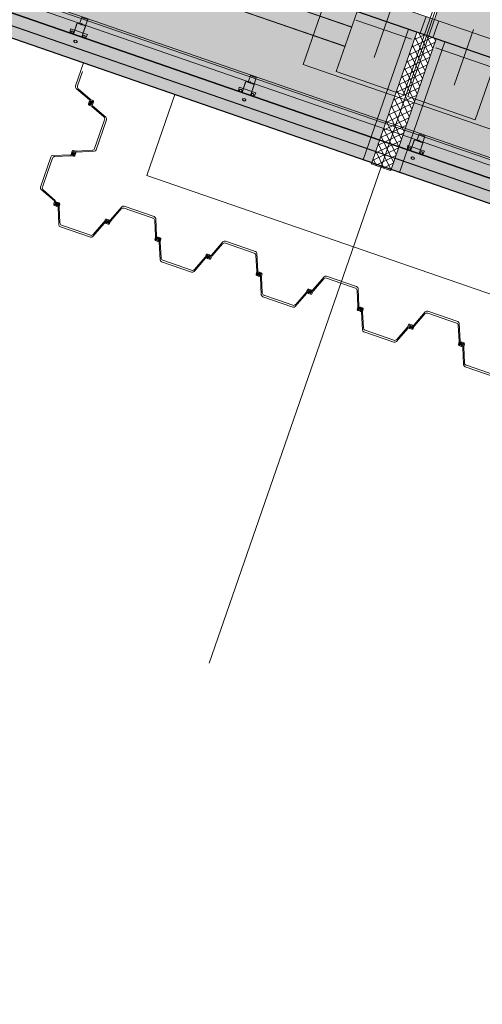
# Model space of a CAD drawing. Header units: metres. Extents: x 7508979 to 7510298, y 5841961 to 5842536.
# Tile 14 of 64: x 7509613.43 to 7509618.62, y 5842485.89 to 5842496.93. Entities that reach past the tile are written whole.
import ezdxf

# ---------------------------------------------------------------- set-up
doc = ezdxf.new("R2010")
doc.units = ezdxf.units.M
doc.linetypes.add('ACAD_ISO10W100', pattern=[18, 12, -3, 0, -3])
doc.linetypes.add('DASHED', pattern=[0.75, 0.5, -0.25])
for name, color, linetype, lineweight in [('013_AKP-Osie-2', 142, 'ACAD_ISO10W100', 18), ('015_AKP-Stal-cienka', 60, 'Continuous', 18), ('07_AKP-Wyposazenie', 133, 'Continuous', 18), ('08_JK_beton_przerywana', 40, 'DASHED', 9), ('09_JK_stal_przerywana', 90, 'DASHED', 9), ('16_JK_wyposażenie cienka', 200, 'Continuous', 13), ('AKP-Beton-widok', 44, 'Continuous', 30)]:
    doc.layers.add(name, color=color, linetype=linetype, lineweight=lineweight)
doc.layers.add('03_AKP-Kreskowania', color=7, linetype='Continuous', lineweight=9, true_color=0xa6a6a6)

msp = doc.modelspace()

# ---------------------------------------------------------------- hatches: boundary and pattern name
at = {"layer": '03_AKP-Kreskowania', "ltscale": 100, "transparency": 33554687}
h = msp.add_hatch(dxfattribs=at)
h.set_pattern_fill('GRASS', color=256, scale=0.045, angle=160.9032)
h.set_pattern_definition([(250.90316, (7511633.8898, 5841844.2328), (0.49932114, -1.028167), [0.2143125, -1.4021336]), (205.90316, (7511633.8898, 5841844.2328), (0.49932114, -1.028167), [0.2143125, -0.9286875]), (295.90316, (7511633.8898, 5841844.2328), (1.028167, 0.49932114), [0.2143125, -0.9286875])])
edge = h.paths.add_edge_path()
edge.add_spline(control_points=[(7509560.428, 5842502.042), (7509560.976, 5842501.827), (7509562.224, 5842501.368), (7509563.485, 5842500.974), (7509564.203, 5842500.78)], knot_values=[19454.944206, 19454.944206, 19454.944206, 19454.944206, 21223.462374, 23456.740739, 23456.740739, 23456.740739, 23456.740739], degree=3, periodic=0)
edge.add_line((7509564.203, 5842500.78), (7509567.942, 5842511.58))
edge.add_line((7509567.942, 5842511.58), (7509567.945, 5842511.601))
edge.add_line((7509567.945, 5842511.601), (7509564.265, 5842513.123))
edge.add_line((7509564.265, 5842513.123), (7509560.428, 5842502.042))
edge = h.paths.add_edge_path()
edge.add_spline(control_points=[(7509557.96, 5842503.098), (7509558.5, 5842502.847), (7509559.045, 5842502.608), (7509559.593, 5842502.379)], knot_values=[24358.247031, 24358.247031, 24358.247031, 24358.247031, 26137.75858, 26137.75858, 26137.75858, 26137.75858], degree=3, periodic=0)
edge.add_line((7509559.593, 5842502.379), (7509563.432, 5842513.467))
edge.add_line((7509563.432, 5842513.467), (7509561.786, 5842514.148))
edge.add_line((7509561.786, 5842514.148), (7509557.96, 5842503.098))
edge = h.paths.add_edge_path()
edge.add_line((7509571.9, 5842523.027), (7509571.912, 5842523.045))
edge.add_line((7509571.912, 5842523.045), (7509575.65, 5842533.845))
edge.add_spline(control_points=[(7509575.65, 5842533.845), (7509574.966, 5842534.136), (7509573.732, 5842534.607), (7509572.467, 5842535.017), (7509571.904, 5842535.187)], knot_values=[19454.944206, 19454.944206, 19454.944206, 19454.944206, 21688.222571, 23456.740739, 23456.740739, 23456.740739, 23456.740739], degree=3, periodic=0)
edge.add_line((7509571.904, 5842535.187), (7509568.067, 5842524.106))
edge.add_line((7509568.067, 5842524.106), (7509571.9, 5842523.027))
edge = h.paths.add_edge_path()
edge.add_line((7509565.485, 5842524.833), (7509567.199, 5842524.351))
edge.add_line((7509567.199, 5842524.351), (7509571.038, 5842535.439))
edge.add_spline(control_points=[(7509571.038, 5842535.439), (7509570.467, 5842535.598), (7509569.891, 5842535.746), (7509569.311, 5842535.883)], knot_values=[24358.247031, 24358.247031, 24358.247031, 24358.247031, 26137.75858, 26137.75858, 26137.75858, 26137.75858], degree=3, periodic=0)
edge.add_line((7509569.311, 5842535.883), (7509565.485, 5842524.833))
edge = h.paths.add_edge_path()
edge.add_line((7509887.633, 5842386.674), (7509887.585, 5842386.691))
edge.add_line((7509887.585, 5842386.691), (7509891.94, 5842399.269))
edge.add_line((7509891.94, 5842399.269), (7509891.864, 5842399.293))
edge.add_line((7509891.864, 5842399.293), (7509887.479, 5842386.628))
edge.add_spline(control_points=[(7509887.479, 5842386.628), (7509887.954, 5842386.375), (7509890.784, 5842384.953), (7509893.631, 5842383.885), (7509896.087, 5842383.23), (7509896.113, 5842383.223)], knot_values=[21013.433794, 21013.433794, 21013.433794, 21013.433794, 22562.78043, 30165.17056, 30248.311095, 30248.311095, 30248.311095, 30248.311095], degree=3, periodic=0)
edge.add_line((7509896.113, 5842383.223), (7509900.72, 5842396.528))
edge.add_line((7509900.72, 5842396.528), (7509891.988, 5842399.254))
edge.add_line((7509891.988, 5842399.254), (7509887.633, 5842386.674))
edge = h.paths.add_edge_path()
edge.add_line((7509903.483, 5842409.68), (7509906.986, 5842419.799))
edge.add_spline(control_points=[(7509906.986, 5842419.799), (7509906.32, 5842420.076), (7509903.682, 5842421.115), (7509900.933, 5842421.938), (7509898.837, 5842422.185)], knot_values=[9690.860076, 9690.860076, 9690.860076, 9690.860076, 11850.095835, 18161.631326, 18161.631326, 18161.631326, 18161.631326], degree=3, periodic=0)
edge.add_line((7509898.837, 5842422.185), (7509895.51, 5842412.576))
edge.add_line((7509895.51, 5842412.576), (7509895.509, 5842412.571))
edge.add_line((7509895.509, 5842412.571), (7509903.483, 5842409.68))
at = {"layer": '03_AKP-Kreskowania', "ltscale": 100, "transparency": 33554636}
h = msp.add_hatch(color=256, dxfattribs=at)
h.dxf.hatch_style = 1
h.paths.add_polyline_path([(7509580.266, 5842509.818), (7509617.922, 5842496.78), (7509617.988, 5842496.969), (7509580.331, 5842510.007)])
at = {"layer": '03_AKP-Kreskowania', "ltscale": 100, "transparency": 33554572}
h = msp.add_hatch(color=256, dxfattribs=at)
h.dxf.hatch_style = 1
h.paths.add_polyline_path([(7509579.891, 5842508.307), (7509617.283, 5842495.361), (7509617.79, 5842496.826), (7509580.398, 5842509.772)])
at = {"layer": '03_AKP-Kreskowania', "ltscale": 100, "transparency": 33554508}
h = msp.add_hatch(color=256, dxfattribs=at)
h.dxf.hatch_style = 1
h.paths.add_polyline_path([(7509618.082, 5842496.936), (7509655.834, 5842483.866), (7509658.124, 5842490.481), (7509620.373, 5842503.551)])
at = {"layer": '03_AKP-Kreskowania', "ltscale": 100, "transparency": 33554648}
h = msp.add_hatch(color=256, dxfattribs=at)
h.dxf.hatch_style = 1
h.paths.add_polyline_path([(7509617.988, 5842496.969), (7509618.13, 5842496.92), (7509618.064, 5842496.731), (7509617.922, 5842496.78)])
at = {"layer": '03_AKP-Kreskowania', "ltscale": 100, "transparency": 33554636}
h = msp.add_hatch(color=256, dxfattribs=at)
h.dxf.hatch_style = 1
h.paths.add_polyline_path([(7509655.721, 5842483.693), (7509655.787, 5842483.882), (7509618.13, 5842496.92), (7509618.064, 5842496.731)])
at = {"layer": '03_AKP-Kreskowania', "ltscale": 100, "transparency": 33554648}
h = msp.add_hatch(color=256, dxfattribs=at)
h.dxf.hatch_style = 1
h.paths.add_polyline_path([(7509617.79, 5842496.826), (7509617.885, 5842496.793), (7509617.378, 5842495.328), (7509617.283, 5842495.361)])
at = {"layer": '03_AKP-Kreskowania', "ltscale": 100, "transparency": 33554687}
h = msp.add_hatch(dxfattribs=at)
h.set_pattern_fill('ANSI37', color=256, scale=0.02, angle=160.9032)
h.set_pattern_definition([(205.903159, (7511435.29515, 5841881.934156), (0.0277400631, -0.0571203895), []), (295.903159, (7511435.29515, 5841881.934156), (0.0571203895, 0.0277400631), [])])
h.paths.add_polyline_path([(7509617.885, 5842496.793), (7509618.102, 5842496.718), (7509617.59, 5842495.239), (7509617.373, 5842495.314)])
at = {"layer": '03_AKP-Kreskowania', "ltscale": 100, "transparency": 33554648}
h = msp.add_hatch(color=256, dxfattribs=at)
h.dxf.hatch_style = 1
h.paths.add_polyline_path([(7509618.102, 5842496.718), (7509618.196, 5842496.685), (7509617.689, 5842495.22), (7509617.595, 5842495.253)])
at = {"layer": '03_AKP-Kreskowania', "ltscale": 100, "transparency": 33554572}
h = msp.add_hatch(color=256, dxfattribs=at)
h.dxf.hatch_style = 1
h.paths.add_polyline_path([(7509617.689, 5842495.22), (7509655.082, 5842482.274), (7509655.589, 5842483.739), (7509618.196, 5842496.685)])

# ---------------------------------------------------------------- linework, layer by layer
at = {"layer": '013_AKP-Osie-2', "ltscale": 70}
msp.add_line((7509623.094, 5842511.489), (7509615.555, 5842489.713), dxfattribs=at)
at = {"layer": '013_AKP-Osie-2', "ltscale": 15}
for p, q in [((7509617.405, 5842496.508), (7509617.622, 5842497.134)), ((7509617.201, 5842496.929), (7509617.826, 5842496.713)), ((7509618.303, 5842496.198), (7509618.519, 5842496.823)), ((7509618.724, 5842496.402), (7509618.098, 5842496.618))]:
    msp.add_line(p, q, dxfattribs=at)
at = {"layer": '015_AKP-Stal-cienka'}
for p, q in [((7509614.148, 5842496.447), (7509614.058, 5842496.189)), ((7509614.08, 5842496.189), (7509614.136, 5842496.351)), ((7509614.215, 5842496.032), (7509614.066, 5842496.162)), ((7509614.222, 5842496.041), (7509614.089, 5842496.157)), ((7509614.221, 5842496.028), (7509614.246, 5842496.016)), ((7509614.228, 5842496.037), (7509614.254, 5842496.025)), ((7509614.212, 5842496.013), (7509614.204, 5842495.99)), ((7509614.236, 5842495.963), (7509614.21, 5842495.975)), ((7509614.222, 5842496.009), (7509614.215, 5842495.99)), ((7509614.243, 5842495.972), (7509614.218, 5842495.983)), ((7509614.222, 5842496.003), (7509614.224, 5842496.008)), ((7509614.227, 5842496.01), (7509614.226, 5842496.011)), ((7509614.235, 5842496.018), (7509614.227, 5842496.02)), ((7509614.237, 5842495.998), (7509614.227, 5842496.001)), ((7509614.227, 5842496.001), (7509614.237, 5842495.998)), ((7509614.237, 5842495.998), (7509614.227, 5842496.001)), ((7509614.227, 5842496.001), (7509614.237, 5842495.998)), ((7509614.228, 5842496.008), (7509614.235, 5842495.991)), ((7509614.236, 5842495.991), (7509614.229, 5842496.009)), ((7509614.229, 5842495.982), (7509614.237, 5842495.979)), ((7509614.234, 5842496.005), (7509614.231, 5842495.995)), ((7509614.231, 5842495.995), (7509614.234, 5842496.005)), ((7509614.234, 5842496.005), (7509614.231, 5842495.995)), ((7509614.231, 5842495.995), (7509614.234, 5842496.005)), ((7509614.237, 5842495.989), (7509614.238, 5842495.989)), ((7509614.242, 5842495.997), (7509614.24, 5842495.992)), ((7509614.242, 5842495.991), (7509614.249, 5842496.01)), ((7509614.242, 5842495.959), (7509614.375, 5842495.843)), ((7509614.249, 5842495.968), (7509614.399, 5842495.838)), ((7509614.253, 5842495.987), (7509614.261, 5842496.01)), ((7509614.406, 5842495.811), (7509614.289, 5842495.474)), ((7509614.384, 5842495.811), (7509614.328, 5842495.649)), ((7509614.272, 5842495.488), (7509614.328, 5842495.649)), ((7509613.782, 5842495.392), (7509613.666, 5842495.055)), ((7509613.799, 5842495.378), (7509613.744, 5842495.217)), ((7509614.003, 5842495.418), (7509613.805, 5842495.408)), ((7509614.003, 5842495.407), (7509613.826, 5842495.398)), ((7509614.01, 5842495.418), (7509614.037, 5842495.411)), ((7509614.01, 5842495.406), (7509614.038, 5842495.4)), ((7509614.012, 5842495.435), (7509614.02, 5842495.458)), ((7509614.027, 5842495.417), (7509614.019, 5842495.42)), ((7509614.022, 5842495.432), (7509614.029, 5842495.451)), ((7509614.026, 5842495.436), (7509614.024, 5842495.431)), ((7509614.026, 5842495.428), (7509614.024, 5842495.428)), ((7509614.027, 5842495.429), (7509614.044, 5842495.438)), ((7509614.044, 5842495.437), (7509614.028, 5842495.428)), ((7509614.031, 5842495.434), (7509614.041, 5842495.431)), ((7509614.041, 5842495.431), (7509614.031, 5842495.434)), ((7509614.031, 5842495.434), (7509614.041, 5842495.431)), ((7509614.041, 5842495.431), (7509614.031, 5842495.434)), ((7509614.062, 5842495.459), (7509614.034, 5842495.466)), ((7509614.038, 5842495.438), (7509614.034, 5842495.428)), ((7509614.034, 5842495.428), (7509614.038, 5842495.438)), ((7509614.038, 5842495.438), (7509614.034, 5842495.428)), ((7509614.034, 5842495.428), (7509614.038, 5842495.438)), ((7509614.062, 5842495.448), (7509614.035, 5842495.454)), ((7509614.049, 5842495.434), (7509614.043, 5842495.414)), ((7509614.045, 5842495.449), (7509614.053, 5842495.446)), ((7509614.046, 5842495.438), (7509614.048, 5842495.438)), ((7509614.046, 5842495.429), (7509614.047, 5842495.434)), ((7509614.06, 5842495.431), (7509614.052, 5842495.407)), ((7509614.069, 5842495.459), (7509614.245, 5842495.468)), ((7509614.069, 5842495.447), (7509614.267, 5842495.457)), ((7509613.688, 5842495.055), (7509613.744, 5842495.217)), ((7509613.822, 5842494.899), (7509613.673, 5842495.028)), ((7509613.831, 5842494.906), (7509613.696, 5842495.023)), ((7509613.821, 5842494.889), (7509613.815, 5842494.861)), ((7509613.846, 5842494.839), (7509613.822, 5842494.847)), ((7509613.833, 5842494.889), (7509613.826, 5842494.862)), ((7509613.849, 5842494.849), (7509613.83, 5842494.856)), ((7509613.832, 5842494.872), (7509613.835, 5842494.88)), ((7509613.843, 5842494.873), (7509613.843, 5842494.875)), ((7509613.852, 5842494.854), (7509613.843, 5842494.871)), ((7509613.843, 5842494.865), (7509613.853, 5842494.861)), ((7509613.853, 5842494.861), (7509613.843, 5842494.865)), ((7509613.843, 5842494.865), (7509613.853, 5842494.861)), ((7509613.853, 5842494.861), (7509613.843, 5842494.865)), ((7509613.844, 5842494.872), (7509613.853, 5842494.855)), ((7509613.844, 5842494.853), (7509613.849, 5842494.851)), ((7509613.846, 5842494.858), (7509613.85, 5842494.868)), ((7509613.85, 5842494.868), (7509613.846, 5842494.858)), ((7509613.846, 5842494.858), (7509613.85, 5842494.868)), ((7509613.85, 5842494.868), (7509613.846, 5842494.858)), ((7509613.847, 5842494.876), (7509613.866, 5842494.87)), ((7509613.852, 5842494.873), (7509613.847, 5842494.875)), ((7509613.85, 5842494.887), (7509613.873, 5842494.879)), ((7509613.853, 5842494.853), (7509613.853, 5842494.851)), ((7509613.864, 5842494.854), (7509613.861, 5842494.846)), ((7509613.863, 5842494.837), (7509613.87, 5842494.864)), ((7509613.863, 5842494.83), (7509613.872, 5842494.632)), ((7509613.874, 5842494.83), (7509613.883, 5842494.653)), ((7509613.875, 5842494.837), (7509613.881, 5842494.865)), ((7509614.447, 5842494.683), (7509614.577, 5842494.833)), ((7509614.456, 5842494.676), (7509614.572, 5842494.81)), ((7509614.604, 5842494.84), (7509614.941, 5842494.724)), ((7509614.604, 5842494.819), (7509614.766, 5842494.763)), ((7509614.927, 5842494.707), (7509614.766, 5842494.763)), ((7509614.967, 5842494.503), (7509614.958, 5842494.701)), ((7509613.889, 5842494.61), (7509614.226, 5842494.493)), ((7509613.903, 5842494.627), (7509614.064, 5842494.571)), ((7509614.383, 5842494.65), (7509614.253, 5842494.5)), ((7509614.374, 5842494.657), (7509614.258, 5842494.523)), ((7509614.378, 5842494.663), (7509614.39, 5842494.689)), ((7509614.387, 5842494.656), (7509614.399, 5842494.681)), ((7509614.397, 5842494.67), (7509614.394, 5842494.662)), ((7509614.402, 5842494.646), (7509614.425, 5842494.638)), ((7509614.405, 5842494.662), (7509614.404, 5842494.66)), ((7509614.428, 5842494.687), (7509614.405, 5842494.695)), ((7509614.424, 5842494.677), (7509614.405, 5842494.683)), ((7509614.423, 5842494.671), (7509614.406, 5842494.664)), ((7509614.406, 5842494.657), (7509614.425, 5842494.65)), ((7509614.407, 5842494.662), (7509614.424, 5842494.67)), ((7509614.412, 5842494.657), (7509614.407, 5842494.658)), ((7509614.41, 5842494.668), (7509614.42, 5842494.665)), ((7509614.42, 5842494.665), (7509614.41, 5842494.668)), ((7509614.41, 5842494.668), (7509614.42, 5842494.665)), ((7509614.42, 5842494.665), (7509614.41, 5842494.668)), ((7509614.417, 5842494.671), (7509614.413, 5842494.662)), ((7509614.413, 5842494.662), (7509614.417, 5842494.671)), ((7509614.417, 5842494.671), (7509614.413, 5842494.662)), ((7509614.413, 5842494.662), (7509614.417, 5842494.671)), ((7509614.418, 5842494.677), (7509614.423, 5842494.675)), ((7509614.425, 5842494.671), (7509614.426, 5842494.673)), ((7509614.443, 5842494.678), (7509614.431, 5842494.653)), ((7509614.433, 5842494.664), (7509614.435, 5842494.672)), ((7509614.452, 5842494.671), (7509614.44, 5842494.645)), ((7509614.956, 5842494.503), (7509614.947, 5842494.68)), ((7509614.226, 5842494.515), (7509614.064, 5842494.571)), ((7509614.955, 5842494.496), (7509614.949, 5842494.468)), ((7509614.967, 5842494.496), (7509614.96, 5842494.469)), ((7509614.966, 5842494.479), (7509614.969, 5842494.487)), ((7509614.977, 5842494.48), (7509614.977, 5842494.482)), ((7509614.986, 5842494.462), (7509614.977, 5842494.478)), ((7509614.978, 5842494.479), (7509614.987, 5842494.463)), ((7509614.981, 5842494.484), (7509615, 5842494.477)), ((7509614.985, 5842494.48), (7509614.981, 5842494.482)), ((7509614.984, 5842494.494), (7509615.007, 5842494.486)), ((7509614.98, 5842494.446), (7509614.956, 5842494.454)), ((7509614.983, 5842494.457), (7509614.964, 5842494.463)), ((7509614.977, 5842494.472), (7509614.987, 5842494.469)), ((7509614.987, 5842494.469), (7509614.977, 5842494.472)), ((7509614.977, 5842494.472), (7509614.987, 5842494.469)), ((7509614.987, 5842494.469), (7509614.977, 5842494.472)), ((7509614.977, 5842494.472), (7509614.987, 5842494.469)), ((7509614.987, 5842494.469), (7509614.977, 5842494.472)), ((7509614.977, 5842494.472), (7509614.987, 5842494.469)), ((7509614.987, 5842494.469), (7509614.977, 5842494.472)), ((7509614.978, 5842494.46), (7509614.983, 5842494.459)), ((7509614.984, 5842494.475), (7509614.98, 5842494.466)), ((7509614.98, 5842494.466), (7509614.984, 5842494.475)), ((7509614.984, 5842494.475), (7509614.98, 5842494.466)), ((7509614.98, 5842494.466), (7509614.984, 5842494.475)), ((7509614.984, 5842494.475), (7509614.98, 5842494.466)), ((7509614.987, 5842494.46), (7509614.987, 5842494.459)), ((7509614.998, 5842494.462), (7509614.995, 5842494.454)), ((7509614.996, 5842494.437), (7509615.006, 5842494.239)), ((7509614.997, 5842494.444), (7509615.004, 5842494.471)), ((7509615.008, 5842494.437), (7509615.017, 5842494.261)), ((7509615.009, 5842494.444), (7509615.015, 5842494.472)), ((7509615.581, 5842494.291), (7509615.711, 5842494.441)), ((7509615.59, 5842494.284), (7509615.706, 5842494.417)), ((7509615.738, 5842494.448), (7509616.075, 5842494.331)), ((7509615.738, 5842494.426), (7509615.9, 5842494.37)), ((7509616.061, 5842494.314), (7509615.9, 5842494.37)), ((7509615.517, 5842494.257), (7509615.387, 5842494.108)), ((7509615.508, 5842494.264), (7509615.392, 5842494.131)), ((7509615.512, 5842494.27), (7509615.524, 5842494.296)), ((7509615.521, 5842494.263), (7509615.532, 5842494.288)), ((7509615.531, 5842494.277), (7509615.528, 5842494.269)), ((7509615.539, 5842494.269), (7509615.538, 5842494.268)), ((7509615.562, 5842494.294), (7509615.539, 5842494.302)), ((7509615.558, 5842494.284), (7509615.539, 5842494.291)), ((7509615.557, 5842494.278), (7509615.54, 5842494.271)), ((7509615.54, 5842494.27), (7509615.558, 5842494.277)), ((7509615.54, 5842494.264), (7509615.559, 5842494.257)), ((7509615.546, 5842494.264), (7509615.541, 5842494.266)), ((7509615.544, 5842494.276), (7509615.554, 5842494.272)), ((7509615.554, 5842494.272), (7509615.544, 5842494.276)), ((7509615.544, 5842494.276), (7509615.554, 5842494.272)), ((7509615.554, 5842494.272), (7509615.544, 5842494.276)), ((7509615.551, 5842494.279), (7509615.547, 5842494.269)), ((7509615.547, 5842494.269), (7509615.551, 5842494.279)), ((7509615.551, 5842494.279), (7509615.547, 5842494.269)), ((7509615.547, 5842494.269), (7509615.551, 5842494.279)), ((7509615.552, 5842494.284), (7509615.557, 5842494.282)), ((7509615.559, 5842494.279), (7509615.56, 5842494.28)), ((7509615.577, 5842494.285), (7509615.565, 5842494.26)), ((7509615.567, 5842494.271), (7509615.569, 5842494.279)), ((7509615.586, 5842494.278), (7509615.574, 5842494.252)), ((7509616.09, 5842494.111), (7509616.081, 5842494.287)), ((7509616.101, 5842494.111), (7509616.092, 5842494.309)), ((7509615.023, 5842494.217), (7509615.36, 5842494.1)), ((7509615.037, 5842494.234), (7509615.198, 5842494.178)), ((7509615.36, 5842494.122), (7509615.198, 5842494.178)), ((7509615.536, 5842494.254), (7509615.559, 5842494.246)), ((7509616.089, 5842494.104), (7509616.083, 5842494.076)), ((7509616.114, 5842494.054), (7509616.09, 5842494.062)), ((7509616.101, 5842494.104), (7509616.094, 5842494.077)), ((7509616.117, 5842494.064), (7509616.097, 5842494.071)), ((7509616.1, 5842494.086), (7509616.103, 5842494.094)), ((7509616.111, 5842494.088), (7509616.111, 5842494.089)), ((7509616.12, 5842494.069), (7509616.111, 5842494.085)), ((7509616.111, 5842494.079), (7509616.121, 5842494.076)), ((7509616.121, 5842494.076), (7509616.111, 5842494.079)), ((7509616.111, 5842494.079), (7509616.121, 5842494.076)), ((7509616.121, 5842494.076), (7509616.111, 5842494.079)), ((7509616.112, 5842494.086), (7509616.121, 5842494.07)), ((7509616.112, 5842494.068), (7509616.117, 5842494.066)), ((7509616.119, 5842494.088), (7509616.114, 5842494.089)), ((7509616.114, 5842494.073), (7509616.118, 5842494.082)), ((7509616.118, 5842494.082), (7509616.114, 5842494.073)), ((7509616.114, 5842494.073), (7509616.118, 5842494.082)), ((7509616.118, 5842494.082), (7509616.114, 5842494.073)), ((7509616.115, 5842494.091), (7509616.134, 5842494.085)), ((7509616.118, 5842494.102), (7509616.141, 5842494.094)), ((7509616.121, 5842494.068), (7509616.121, 5842494.066)), ((7509616.132, 5842494.069), (7509616.129, 5842494.061)), ((7509616.13, 5842494.045), (7509616.14, 5842493.847)), ((7509616.131, 5842494.052), (7509616.137, 5842494.079)), ((7509616.142, 5842494.052), (7509616.149, 5842494.08)), ((7509616.142, 5842494.045), (7509616.151, 5842493.868)), ((7509616.715, 5842493.898), (7509616.845, 5842494.048)), ((7509616.872, 5842494.055), (7509617.209, 5842493.939)), ((7509616.724, 5842493.891), (7509616.84, 5842494.025)), ((7509616.872, 5842494.033), (7509617.034, 5842493.977)), ((7509617.195, 5842493.922), (7509617.034, 5842493.977)), ((7509616.157, 5842493.824), (7509616.494, 5842493.708)), ((7509616.171, 5842493.841), (7509616.332, 5842493.785)), ((7509616.651, 5842493.865), (7509616.521, 5842493.715)), ((7509616.642, 5842493.872), (7509616.526, 5842493.738)), ((7509616.646, 5842493.878), (7509616.658, 5842493.904)), ((7509616.655, 5842493.871), (7509616.666, 5842493.896)), ((7509616.665, 5842493.884), (7509616.662, 5842493.876)), ((7509616.67, 5842493.861), (7509616.693, 5842493.853)), ((7509616.672, 5842493.877), (7509616.672, 5842493.875)), ((7509616.696, 5842493.902), (7509616.673, 5842493.91)), ((7509616.692, 5842493.892), (7509616.673, 5842493.898)), ((7509616.691, 5842493.886), (7509616.674, 5842493.878)), ((7509616.674, 5842493.877), (7509616.692, 5842493.884)), ((7509616.674, 5842493.871), (7509616.693, 5842493.865)), ((7509616.68, 5842493.871), (7509616.675, 5842493.873)), ((7509616.678, 5842493.883), (7509616.688, 5842493.88)), ((7509616.688, 5842493.88), (7509616.678, 5842493.883)), ((7509616.678, 5842493.883), (7509616.688, 5842493.88)), ((7509616.688, 5842493.88), (7509616.678, 5842493.883)), ((7509616.678, 5842493.883), (7509616.688, 5842493.88)), ((7509616.688, 5842493.88), (7509616.678, 5842493.883)), ((7509616.678, 5842493.883), (7509616.688, 5842493.88)), ((7509616.688, 5842493.88), (7509616.678, 5842493.883)), ((7509616.681, 5842493.877), (7509616.684, 5842493.886)), ((7509616.684, 5842493.886), (7509616.681, 5842493.877)), ((7509616.681, 5842493.877), (7509616.684, 5842493.886)), ((7509616.684, 5842493.886), (7509616.681, 5842493.877)), ((7509616.681, 5842493.877), (7509616.684, 5842493.886)), ((7509616.686, 5842493.891), (7509616.691, 5842493.89)), ((7509616.693, 5842493.886), (7509616.694, 5842493.888)), ((7509616.711, 5842493.892), (7509616.699, 5842493.867)), ((7509616.701, 5842493.878), (7509616.703, 5842493.887)), ((7509616.72, 5842493.885), (7509616.708, 5842493.859)), ((7509617.224, 5842493.718), (7509617.215, 5842493.895)), ((7509617.235, 5842493.718), (7509617.225, 5842493.916)), ((7509616.494, 5842493.73), (7509616.332, 5842493.785)), ((7509617.223, 5842493.711), (7509617.217, 5842493.683)), ((7509617.235, 5842493.711), (7509617.228, 5842493.684)), ((7509617.252, 5842493.709), (7509617.275, 5842493.701)), ((7509617.248, 5842493.661), (7509617.224, 5842493.669)), ((7509617.251, 5842493.672), (7509617.231, 5842493.678)), ((7509617.234, 5842493.694), (7509617.237, 5842493.702)), ((7509617.245, 5842493.695), (7509617.245, 5842493.697)), ((7509617.254, 5842493.677), (7509617.245, 5842493.693)), ((7509617.245, 5842493.687), (7509617.255, 5842493.684)), ((7509617.255, 5842493.684), (7509617.245, 5842493.687)), ((7509617.245, 5842493.687), (7509617.255, 5842493.684)), ((7509617.255, 5842493.684), (7509617.245, 5842493.687)), ((7509617.246, 5842493.694), (7509617.255, 5842493.677)), ((7509617.246, 5842493.675), (7509617.251, 5842493.674)), ((7509617.253, 5842493.695), (7509617.248, 5842493.697)), ((7509617.248, 5842493.68), (7509617.251, 5842493.69)), ((7509617.251, 5842493.69), (7509617.248, 5842493.68)), ((7509617.248, 5842493.68), (7509617.251, 5842493.69)), ((7509617.251, 5842493.69), (7509617.248, 5842493.68)), ((7509617.249, 5842493.699), (7509617.268, 5842493.692)), ((7509617.255, 5842493.675), (7509617.255, 5842493.673)), ((7509617.266, 5842493.677), (7509617.263, 5842493.668)), ((7509617.264, 5842493.652), (7509617.274, 5842493.454)), ((7509617.265, 5842493.659), (7509617.271, 5842493.686)), ((7509617.276, 5842493.659), (7509617.283, 5842493.687)), ((7509617.276, 5842493.652), (7509617.285, 5842493.476)), ((7509617.849, 5842493.506), (7509617.979, 5842493.655)), ((7509617.858, 5842493.499), (7509617.974, 5842493.632)), ((7509618.006, 5842493.663), (7509618.343, 5842493.546)), ((7509618.006, 5842493.641), (7509618.168, 5842493.585)), ((7509617.78, 5842493.485), (7509617.792, 5842493.511)), ((7509617.789, 5842493.478), (7509617.8, 5842493.503)), ((7509617.799, 5842493.492), (7509617.796, 5842493.484)), ((7509617.806, 5842493.484), (7509617.806, 5842493.483)), ((7509617.83, 5842493.509), (7509617.807, 5842493.517)), ((7509617.826, 5842493.499), (7509617.807, 5842493.506)), ((7509617.825, 5842493.493), (7509617.808, 5842493.486)), ((7509617.808, 5842493.485), (7509617.826, 5842493.492)), ((7509617.812, 5842493.49), (7509617.822, 5842493.487)), ((7509617.822, 5842493.487), (7509617.812, 5842493.49)), ((7509617.812, 5842493.49), (7509617.822, 5842493.487)), ((7509617.822, 5842493.487), (7509617.812, 5842493.49)), ((7509617.818, 5842493.494), (7509617.815, 5842493.484)), ((7509617.815, 5842493.484), (7509617.818, 5842493.494)), ((7509617.818, 5842493.494), (7509617.815, 5842493.484)), ((7509617.815, 5842493.484), (7509617.818, 5842493.494)), ((7509617.82, 5842493.499), (7509617.825, 5842493.497)), ((7509617.827, 5842493.494), (7509617.828, 5842493.495)), ((7509617.845, 5842493.5), (7509617.833, 5842493.475)), ((7509617.835, 5842493.486), (7509617.837, 5842493.494)), ((7509617.854, 5842493.493), (7509617.842, 5842493.467)), ((7509618.329, 5842493.529), (7509618.168, 5842493.585)), ((7509618.358, 5842493.326), (7509618.349, 5842493.502)), ((7509618.369, 5842493.325), (7509618.359, 5842493.524)), ((7509617.291, 5842493.432), (7509617.628, 5842493.315)), ((7509617.305, 5842493.449), (7509617.466, 5842493.393)), ((7509617.628, 5842493.337), (7509617.466, 5842493.393)), ((7509617.785, 5842493.472), (7509617.655, 5842493.322)), ((7509617.776, 5842493.479), (7509617.66, 5842493.346)), ((7509617.804, 5842493.469), (7509617.827, 5842493.46)), ((7509617.808, 5842493.479), (7509617.827, 5842493.472)), ((7509617.814, 5842493.479), (7509617.809, 5842493.481)), ((7509618.357, 5842493.319), (7509618.351, 5842493.291)), ((7509618.382, 5842493.268), (7509618.358, 5842493.277)), ((7509618.369, 5842493.318), (7509618.362, 5842493.292)), ((7509618.385, 5842493.279), (7509618.365, 5842493.286)), ((7509618.368, 5842493.301), (7509618.371, 5842493.309)), ((7509618.379, 5842493.303), (7509618.379, 5842493.304)), ((7509618.388, 5842493.284), (7509618.379, 5842493.3)), ((7509618.379, 5842493.294), (7509618.389, 5842493.291)), ((7509618.389, 5842493.291), (7509618.379, 5842493.294)), ((7509618.379, 5842493.294), (7509618.389, 5842493.291)), ((7509618.389, 5842493.291), (7509618.379, 5842493.294)), ((7509618.379, 5842493.294), (7509618.389, 5842493.291)), ((7509618.389, 5842493.291), (7509618.379, 5842493.294)), ((7509618.379, 5842493.294), (7509618.389, 5842493.291)), ((7509618.389, 5842493.291), (7509618.379, 5842493.294)), ((7509618.38, 5842493.301), (7509618.389, 5842493.285)), ((7509618.38, 5842493.283), (7509618.385, 5842493.281)), ((7509618.387, 5842493.302), (7509618.382, 5842493.304)), ((7509618.385, 5842493.297), (7509618.382, 5842493.288)), ((7509618.382, 5842493.288), (7509618.385, 5842493.297)), ((7509618.385, 5842493.297), (7509618.382, 5842493.288)), ((7509618.382, 5842493.288), (7509618.385, 5842493.297)), ((7509618.385, 5842493.297), (7509618.382, 5842493.288)), ((7509618.383, 5842493.306), (7509618.402, 5842493.299)), ((7509618.386, 5842493.317), (7509618.409, 5842493.309)), ((7509618.389, 5842493.282), (7509618.388, 5842493.281)), ((7509618.4, 5842493.284), (7509618.397, 5842493.276)), ((7509618.399, 5842493.267), (7509618.405, 5842493.294)), ((7509618.41, 5842493.267), (7509618.417, 5842493.294)), ((7509618.398, 5842493.26), (7509618.408, 5842493.062)), ((7509618.41, 5842493.26), (7509618.418, 5842493.083)), ((7509618.439, 5842493.056), (7509618.6, 5842493)), ((7509618.425, 5842493.039), (7509618.762, 5842492.923)), ((7509618.761, 5842492.944), (7509618.6, 5842493))]:
    msp.add_line(p, q, dxfattribs=at)
for centre, radius, start, end in [((7509614.082, 5842496.181), 0.025, 160.9032, 228.9858), ((7509614.109, 5842496.179), 0.03, 160.9032, 228.9858), ((7509614.232, 5842496.05), 0.025, 228.9858, 245.1922), ((7509614.239, 5842496.059), 0.025, 228.9858, 245.1922), ((7509614.249, 5842496.014), 0.012, 340.9032, 65.1922), ((7509614.215, 5842495.986), 0.012, 160.9032, 245.1922), ((7509614.223, 5842496.009), 0.012, 70.9032, 160.9032), ((7509614.22, 5842495.988), 0.005, 160.9032, 245.1922), ((7509614.241, 5842495.997), 0.02, 160.9032, 210.3648), ((7509614.225, 5842496.008), 0.003, 70.9032, 160.9032), ((7509614.226, 5842496.007), 0.00213, 22.9032, 160.9032), ((7509614.232, 5842495.992), 0.01, 210.3648, 250.9032), ((7509614.226, 5842496.007), 0.003, 22.9032, 70.9032), ((7509614.232, 5842496.008), 0.01, 30.3648, 70.9032), ((7509614.238, 5842495.992), 0.003, 202.9032, 250.9032), ((7509614.238, 5842495.992), 0.00213, 202.9032, 340.9032), ((7509614.226, 5842495.94), 0.025, 48.9858, 65.1922), ((7509614.241, 5842495.991), 0.012, 250.9032, 340.9032), ((7509614.239, 5842495.992), 0.003, 250.9032, 340.9032), ((7509614.223, 5842496.003), 0.02, 340.9032, 30.3648), ((7509614.233, 5842495.949), 0.025, 48.9858, 65.1922), ((7509614.244, 5842496.012), 0.005, 340.9032, 65.1922), ((7509614.356, 5842495.82), 0.03, 340.9032, 48.9858), ((7509614.382, 5842495.819), 0.025, 340.9032, 48.9858), ((7509614.244, 5842495.497), 0.03, 272.8205, 340.9032), ((7509614.266, 5842495.482), 0.025, 272.8205, 340.9032), ((7509613.806, 5842495.384), 0.025, 92.8205, 160.9032), ((7509613.828, 5842495.368), 0.03, 92.8205, 160.9032), ((7509614.004, 5842495.393), 0.025, 76.6142, 92.8205), ((7509614.004, 5842495.382), 0.025, 76.6142, 92.8205), ((7509614.023, 5842495.431), 0.012, 160.9032, 250.9032), ((7509614.031, 5842495.454), 0.012, 76.6142, 160.9032), ((7509614.025, 5842495.431), 0.003, 160.9032, 250.9032), ((7509614.026, 5842495.431), 0.00213, 160.9032, 298.9032), ((7509614.045, 5842495.43), 0.02, 111.4415, 160.9032), ((7509614.027, 5842495.43), 0.003, 250.9032, 298.9032), ((7509614.031, 5842495.426), 0.01, 250.9032, 291.4415), ((7509614.034, 5842495.45), 0.005, 76.6142, 160.9032), ((7509614.027, 5842495.436), 0.02, 291.4415, 340.9032), ((7509614.038, 5842495.416), 0.005, 256.6142, 340.9032), ((7509614.041, 5842495.439), 0.01, 70.9032, 111.4415), ((7509614.041, 5842495.411), 0.012, 256.6142, 340.9032), ((7509614.045, 5842495.435), 0.003, 70.9032, 118.9032), ((7509614.045, 5842495.435), 0.00213, 340.9032, 118.9032), ((7509614.047, 5842495.435), 0.003, 340.9032, 70.9032), ((7509614.049, 5842495.435), 0.012, 340.9032, 70.9032), ((7509614.068, 5842495.484), 0.025, 256.6142, 272.8205), ((7509614.068, 5842495.472), 0.025, 256.6142, 272.8205), ((7509613.689, 5842495.047), 0.025, 160.9032, 228.9858), ((7509613.716, 5842495.045), 0.03, 160.9032, 228.9858), ((7509613.826, 5842494.858), 0.012, 166.6142, 250.9032), ((7509613.797, 5842494.895), 0.025, 346.6142, 8.931), ((7509613.831, 5842494.861), 0.005, 166.6142, 250.9032), ((7509613.808, 5842494.895), 0.025, 346.6142, 26.4597), ((7509613.842, 5842494.868), 0.01, 160.9032, 201.4415), ((7509613.851, 5842494.872), 0.02, 201.4415, 250.9032), ((7509613.846, 5842494.876), 0.012, 70.9032, 160.9032), ((7509613.846, 5842494.874), 0.003, 70.9032, 160.9032), ((7509613.846, 5842494.872), 0.003, 160.9032, 208.9032), ((7509613.846, 5842494.873), 0.00213, 70.9032, 208.9032), ((7509613.85, 5842494.85), 0.012, 250.9032, 340.9032), ((7509613.85, 5842494.853), 0.00213, 250.9032, 28.9032), ((7509613.85, 5842494.852), 0.003, 250.9032, 340.9032), ((7509613.845, 5842494.854), 0.02, 21.4415, 70.9032), ((7509613.85, 5842494.854), 0.003, 340.9032, 28.9032), ((7509613.888, 5842494.831), 0.025, 166.6142, 182.8205), ((7509613.854, 5842494.858), 0.01, 340.9032, 21.4415), ((7509613.865, 5842494.865), 0.005, 346.6142, 70.9032), ((7509613.87, 5842494.868), 0.012, 346.6142, 70.9032), ((7509613.899, 5842494.831), 0.025, 166.6142, 182.8205), ((7509614.594, 5842494.79), 0.03, 70.9032, 138.9858), ((7509614.596, 5842494.817), 0.025, 70.9032, 138.9858), ((7509614.917, 5842494.678), 0.03, 2.8205, 70.9032), ((7509614.933, 5842494.7), 0.025, 2.8205, 70.9032), ((7509613.897, 5842494.633), 0.025, 182.8205, 250.9032), ((7509613.913, 5842494.655), 0.03, 182.8205, 250.9032), ((7509614.355, 5842494.673), 0.025, 318.9858, 335.1922), ((7509614.364, 5842494.666), 0.025, 318.9858, 335.1922), ((7509614.401, 5842494.684), 0.012, 70.9032, 155.1922), ((7509614.406, 5842494.658), 0.012, 160.9032, 250.9032), ((7509614.407, 5842494.666), 0.01, 120.3649, 160.9032), ((7509614.403, 5842494.679), 0.005, 70.9032, 155.1922), ((7509614.412, 5842494.658), 0.02, 70.9032, 120.3649), ((7509614.407, 5842494.659), 0.003, 160.9032, 250.9032), ((7509614.407, 5842494.661), 0.003, 112.9032, 160.9032), ((7509614.407, 5842494.66), 0.00213, 112.9032, 250.9032), ((7509614.418, 5842494.676), 0.02, 250.9032, 300.3649), ((7509614.423, 5842494.673), 0.00213, 292.9032, 70.9032), ((7509614.423, 5842494.674), 0.003, 340.9032, 70.9032), ((7509614.422, 5842494.672), 0.003, 292.9032, 340.9032), ((7509614.427, 5842494.655), 0.005, 250.9032, 335.1922), ((7509614.429, 5842494.65), 0.012, 250.9032, 335.1922), ((7509614.424, 5842494.676), 0.012, 340.9032, 70.9032), ((7509614.423, 5842494.667), 0.01, 300.3649, 340.9032), ((7509614.466, 5842494.667), 0.025, 138.9858, 155.1922), ((7509614.475, 5842494.66), 0.025, 138.9858, 155.1922), ((7509614.235, 5842494.543), 0.03, 250.9032, 318.9858), ((7509614.234, 5842494.517), 0.025, 250.9032, 318.9858), ((7509614.931, 5842494.502), 0.025, 346.6142, 2.8205), ((7509614.976, 5842494.476), 0.01, 160.9032, 201.4415), ((7509614.942, 5842494.502), 0.025, 346.6142, 2.8205), ((7509614.98, 5842494.483), 0.012, 70.9032, 160.9032), ((7509614.98, 5842494.481), 0.003, 70.9032, 160.9032), ((7509614.98, 5842494.48), 0.003, 160.9032, 208.9032), ((7509614.98, 5842494.48), 0.00213, 70.9032, 208.9032), ((7509614.979, 5842494.461), 0.02, 21.4415, 70.9032), ((7509614.999, 5842494.472), 0.005, 346.6142, 70.9032), ((7509615.003, 5842494.475), 0.012, 346.6142, 70.9032), ((7509614.96, 5842494.466), 0.012, 166.6142, 250.9032), ((7509614.965, 5842494.468), 0.005, 166.6142, 250.9032), ((7509614.985, 5842494.479), 0.02, 201.4415, 250.9032), ((7509614.984, 5842494.458), 0.012, 250.9032, 340.9032), ((7509614.984, 5842494.461), 0.00213, 250.9032, 28.9032), ((7509614.984, 5842494.46), 0.003, 250.9032, 340.9032), ((7509614.984, 5842494.461), 0.003, 340.9032, 28.9032), ((7509615.021, 5842494.439), 0.025, 166.6142, 182.8205), ((7509614.988, 5842494.465), 0.01, 340.9032, 21.4415), ((7509615.033, 5842494.439), 0.025, 166.6142, 182.8205), ((7509615.728, 5842494.398), 0.03, 70.9032, 138.9858), ((7509615.73, 5842494.424), 0.025, 70.9032, 138.9858), ((7509615.047, 5842494.262), 0.03, 182.8205, 250.9032), ((7509615.489, 5842494.281), 0.025, 318.9858, 335.1922), ((7509615.498, 5842494.274), 0.025, 318.9858, 335.1922), ((7509615.535, 5842494.291), 0.012, 70.9032, 155.1922), ((7509615.54, 5842494.265), 0.012, 160.9032, 250.9032), ((7509615.541, 5842494.274), 0.01, 120.3649, 160.9032), ((7509615.537, 5842494.286), 0.005, 70.9032, 155.1922), ((7509615.546, 5842494.265), 0.02, 70.9032, 120.3649), ((7509615.541, 5842494.267), 0.003, 160.9032, 250.9032), ((7509615.541, 5842494.268), 0.003, 112.9032, 160.9032), ((7509615.541, 5842494.268), 0.00213, 112.9032, 250.9032), ((7509615.552, 5842494.283), 0.02, 250.9032, 300.3649), ((7509615.556, 5842494.28), 0.00213, 292.9032, 70.9032), ((7509615.557, 5842494.281), 0.003, 340.9032, 70.9032), ((7509615.556, 5842494.28), 0.003, 292.9032, 340.9032), ((7509615.561, 5842494.262), 0.005, 250.9032, 335.1922), ((7509615.558, 5842494.283), 0.012, 340.9032, 70.9032), ((7509615.557, 5842494.274), 0.01, 300.3649, 340.9032), ((7509615.6, 5842494.274), 0.025, 138.9858, 155.1922), ((7509615.609, 5842494.267), 0.025, 138.9858, 155.1922), ((7509616.051, 5842494.286), 0.03, 2.8205, 70.9032), ((7509616.067, 5842494.308), 0.025, 2.8205, 70.9032), ((7509615.031, 5842494.241), 0.025, 182.8205, 250.9032), ((7509615.563, 5842494.257), 0.012, 250.9032, 335.1922), ((7509615.369, 5842494.15), 0.03, 250.9032, 318.9858), ((7509615.368, 5842494.124), 0.025, 250.9032, 318.9858), ((7509616.094, 5842494.073), 0.012, 166.6142, 250.9032), ((7509616.065, 5842494.109), 0.025, 346.6142, 2.8205), ((7509616.099, 5842494.076), 0.005, 166.6142, 250.9032), ((7509616.11, 5842494.083), 0.01, 160.9032, 201.4415), ((7509616.119, 5842494.087), 0.02, 201.4415, 250.9032), ((7509616.076, 5842494.109), 0.025, 346.6142, 2.8205), ((7509616.114, 5842494.091), 0.012, 70.9032, 160.9032), ((7509616.113, 5842494.087), 0.003, 160.9032, 208.9032), ((7509616.114, 5842494.088), 0.003, 70.9032, 160.9032), ((7509616.114, 5842494.087), 0.00213, 70.9032, 208.9032), ((7509616.118, 5842494.065), 0.012, 250.9032, 340.9032), ((7509616.118, 5842494.068), 0.00213, 250.9032, 28.9032), ((7509616.118, 5842494.067), 0.003, 250.9032, 340.9032), ((7509616.113, 5842494.069), 0.02, 21.4415, 70.9032), ((7509616.118, 5842494.069), 0.003, 340.9032, 28.9032), ((7509616.155, 5842494.046), 0.025, 166.6142, 182.8205), ((7509616.122, 5842494.072), 0.01, 340.9032, 21.4415), ((7509616.133, 5842494.08), 0.005, 346.6142, 70.9032), ((7509616.137, 5842494.082), 0.012, 346.6142, 70.9032), ((7509616.167, 5842494.046), 0.025, 166.6142, 182.8205), ((7509616.862, 5842494.005), 0.03, 70.9032, 138.9858), ((7509616.864, 5842494.032), 0.025, 70.9032, 138.9858), ((7509617.201, 5842493.915), 0.025, 2.8205, 70.9032), ((7509616.165, 5842493.848), 0.025, 182.8205, 250.9032), ((7509616.181, 5842493.87), 0.03, 182.8205, 250.9032), ((7509616.623, 5842493.888), 0.025, 318.9858, 335.1922), ((7509616.632, 5842493.881), 0.025, 318.9858, 335.1922), ((7509616.669, 5842493.898), 0.012, 70.9032, 155.1922), ((7509616.674, 5842493.872), 0.012, 160.9032, 250.9032), ((7509616.675, 5842493.881), 0.01, 120.3649, 160.9032), ((7509616.671, 5842493.893), 0.005, 70.9032, 155.1922), ((7509616.68, 5842493.873), 0.02, 70.9032, 120.3649), ((7509616.675, 5842493.876), 0.003, 112.9032, 160.9032), ((7509616.675, 5842493.874), 0.003, 160.9032, 250.9032), ((7509616.675, 5842493.875), 0.00213, 112.9032, 250.9032), ((7509616.686, 5842493.89), 0.02, 250.9032, 300.3649), ((7509616.69, 5842493.888), 0.00213, 292.9032, 70.9032), ((7509616.691, 5842493.889), 0.003, 340.9032, 70.9032), ((7509616.69, 5842493.887), 0.003, 292.9032, 340.9032), ((7509616.695, 5842493.869), 0.005, 250.9032, 335.1922), ((7509616.697, 5842493.864), 0.012, 250.9032, 335.1922), ((7509616.692, 5842493.89), 0.012, 340.9032, 70.9032), ((7509616.691, 5842493.882), 0.01, 300.3649, 340.9032), ((7509616.734, 5842493.882), 0.025, 138.9858, 155.1922), ((7509616.743, 5842493.875), 0.025, 138.9858, 155.1922), ((7509617.185, 5842493.893), 0.03, 2.8205, 70.9032), ((7509616.503, 5842493.758), 0.03, 250.9032, 318.9858), ((7509616.502, 5842493.731), 0.025, 250.9032, 318.9858), ((7509617.199, 5842493.717), 0.025, 346.6142, 2.8205), ((7509617.21, 5842493.717), 0.025, 346.6142, 2.8205), ((7509617.248, 5842493.698), 0.012, 70.9032, 160.9032), ((7509617.228, 5842493.68), 0.012, 166.6142, 250.9032), ((7509617.233, 5842493.683), 0.005, 166.6142, 250.9032), ((7509617.243, 5842493.691), 0.01, 160.9032, 201.4415), ((7509617.253, 5842493.694), 0.02, 201.4415, 250.9032), ((7509617.247, 5842493.694), 0.003, 160.9032, 208.9032), ((7509617.248, 5842493.696), 0.003, 70.9032, 160.9032), ((7509617.248, 5842493.695), 0.00213, 70.9032, 208.9032), ((7509617.251, 5842493.672), 0.012, 250.9032, 340.9032), ((7509617.252, 5842493.676), 0.00213, 250.9032, 28.9032), ((7509617.252, 5842493.674), 0.003, 250.9032, 340.9032), ((7509617.247, 5842493.676), 0.02, 21.4415, 70.9032), ((7509617.252, 5842493.676), 0.003, 340.9032, 28.9032), ((7509617.289, 5842493.654), 0.025, 166.6142, 182.8205), ((7509617.256, 5842493.68), 0.01, 340.9032, 21.4415), ((7509617.267, 5842493.687), 0.005, 346.6142, 70.9032), ((7509617.271, 5842493.69), 0.012, 346.6142, 70.9032), ((7509617.301, 5842493.653), 0.025, 166.6142, 182.8205), ((7509617.996, 5842493.612), 0.03, 70.9032, 138.9858), ((7509617.998, 5842493.639), 0.025, 70.9032, 138.9858), ((7509617.757, 5842493.495), 0.025, 318.9858, 335.1922), ((7509617.803, 5842493.506), 0.012, 70.9032, 155.1922), ((7509617.808, 5842493.48), 0.012, 160.9032, 250.9032), ((7509617.809, 5842493.489), 0.01, 120.3649, 160.9032), ((7509617.805, 5842493.501), 0.005, 70.9032, 155.1922), ((7509617.814, 5842493.48), 0.02, 70.9032, 120.3649), ((7509617.809, 5842493.483), 0.003, 112.9032, 160.9032), ((7509617.809, 5842493.483), 0.00213, 112.9032, 250.9032), ((7509617.824, 5842493.495), 0.00213, 292.9032, 70.9032), ((7509617.825, 5842493.496), 0.003, 340.9032, 70.9032), ((7509617.824, 5842493.495), 0.003, 292.9032, 340.9032), ((7509617.826, 5842493.498), 0.012, 340.9032, 70.9032), ((7509617.825, 5842493.489), 0.01, 300.3649, 340.9032), ((7509617.867, 5842493.489), 0.025, 138.9858, 155.1922), ((7509617.876, 5842493.482), 0.025, 138.9858, 155.1922), ((7509618.319, 5842493.501), 0.03, 2.8205, 70.9032), ((7509618.334, 5842493.522), 0.025, 2.8205, 70.9032), ((7509617.299, 5842493.455), 0.025, 182.8205, 250.9032), ((7509617.314, 5842493.477), 0.03, 182.8205, 250.9032), ((7509617.766, 5842493.488), 0.025, 318.9858, 335.1922), ((7509617.809, 5842493.482), 0.003, 160.9032, 250.9032), ((7509617.82, 5842493.498), 0.02, 250.9032, 300.3649), ((7509617.829, 5842493.477), 0.005, 250.9032, 335.1922), ((7509617.831, 5842493.472), 0.012, 250.9032, 335.1922), ((7509617.637, 5842493.365), 0.03, 250.9032, 318.9858), ((7509617.636, 5842493.339), 0.025, 250.9032, 318.9858), ((7509618.362, 5842493.288), 0.012, 166.6142, 250.9032), ((7509618.333, 5842493.324), 0.025, 346.6142, 2.8205), ((7509618.367, 5842493.29), 0.005, 166.6142, 250.9032), ((7509618.377, 5842493.298), 0.01, 160.9032, 201.4415), ((7509618.387, 5842493.302), 0.02, 201.4415, 250.9032), ((7509618.344, 5842493.324), 0.025, 346.6142, 2.8205), ((7509618.382, 5842493.305), 0.012, 70.9032, 160.9032), ((7509618.381, 5842493.302), 0.003, 160.9032, 208.9032), ((7509618.382, 5842493.303), 0.003, 70.9032, 160.9032), ((7509618.382, 5842493.302), 0.00213, 70.9032, 208.9032), ((7509618.385, 5842493.28), 0.012, 250.9032, 340.9032), ((7509618.386, 5842493.283), 0.00213, 250.9032, 28.9032), ((7509618.386, 5842493.282), 0.003, 250.9032, 340.9032), ((7509618.381, 5842493.284), 0.02, 21.4415, 70.9032), ((7509618.386, 5842493.283), 0.003, 340.9032, 28.9032), ((7509618.423, 5842493.261), 0.025, 166.6142, 182.8205), ((7509618.39, 5842493.287), 0.01, 340.9032, 21.4415), ((7509618.401, 5842493.295), 0.005, 346.6142, 70.9032), ((7509618.405, 5842493.297), 0.012, 346.6142, 70.9032), ((7509618.435, 5842493.261), 0.025, 166.6142, 182.8205), ((7509618.433, 5842493.063), 0.025, 182.8205, 250.9032), ((7509618.448, 5842493.084), 0.03, 182.8205, 250.9032)]:
    msp.add_arc(centre, radius, start, end, dxfattribs=at)
at = {"layer": '07_AKP-Wyposazenie', "ltscale": 100}
for p, q in [((7509901.509, 5842398.808), (7509562.49, 5842516.183)), ((7509617.922, 5842496.78), (7509617.988, 5842496.969)), ((7509618.064, 5842496.731), (7509618.13, 5842496.92)), ((7509617.283, 5842495.361), (7509617.79, 5842496.826)), ((7509617.689, 5842495.22), (7509618.196, 5842496.685))]:
    msp.add_line(p, q, dxfattribs=at)
msp.add_lwpolyline([(7509617.885, 5842496.793), (7509617.378, 5842495.328), (7509617.373, 5842495.314), (7509617.59, 5842495.239), (7509617.595, 5842495.253), (7509618.102, 5842496.718)], dxfattribs=at)
at = {"layer": '08_JK_beton_przerywana', "ltscale": 400}
for p, q in [((7509617.151, 5842496.851), (7509580.912, 5842509.398)), ((7509617.153, 5842496.85), (7509580.914, 5842509.397)), ((7509617.076, 5842496.634), (7509580.836, 5842509.181)), ((7509617.078, 5842496.633), (7509580.838, 5842509.18))]:
    msp.add_line(p, q, dxfattribs=at)
at = {"layer": '08_JK_beton_przerywana', "ltscale": 300}
msp.add_lwpolyline([(7509616.611, 5842496.431), (7509619.529, 5842504.858), (7509621.797, 5842504.073), (7509618.879, 5842495.646)], close=True, dxfattribs=at)
at = {"layer": '08_JK_beton_przerywana', "ltscale": 230}
for points in [[(7509617.736, 5842496.088), (7509620.564, 5842504.257), (7509619.808, 5842504.519), (7509616.98, 5842496.35)], [(7509617.783, 5842496.072), (7509620.611, 5842504.241), (7509621.367, 5842503.979), (7509618.539, 5842495.81)]]:
    msp.add_lwpolyline(points, close=True, dxfattribs=at)
at = {"layer": '08_JK_beton_przerywana', "ltscale": 250, "transparency": 33554559}
msp.add_lwpolyline([(7509619.488, 5842493.583), (7509614.857, 5842495.186), (7509615.171, 5842496.092)], dxfattribs=at)
at = {"layer": '09_JK_stal_przerywana', "ltscale": 200}
for p, q in [((7509572.357, 5842511.197), (7509889.27, 5842401.476)), ((7509572.314, 5842511.072), (7509889.227, 5842401.351))]:
    msp.add_line(p, q, dxfattribs=at)
at = {"layer": '16_JK_wyposażenie cienka'}
for p, q in [((7509562.051, 5842514.915), (7509901.07, 5842397.54)), ((7509562.07, 5842514.969), (7509901.089, 5842397.594)), ((7509562.077, 5842514.989), (7509901.096, 5842397.614)), ((7509572.359, 5842511.201), (7509889.271, 5842401.479)), ((7509572.313, 5842511.068), (7509889.225, 5842401.347)), ((7509614.002, 5842496.83), (7509613.995, 5842496.785)), ((7509614.049, 5842496.814), (7509614.002, 5842496.83)), ((7509614.075, 5842496.889), (7509614.035, 5842496.772)), ((7509614.035, 5842496.772), (7509614.075, 5842496.889)), ((7509614.133, 5842496.875), (7509614.116, 5842496.881)), ((7509614.117, 5842496.886), (7509614.135, 5842496.879)), ((7509614.123, 5842496.873), (7509614.129, 5842496.892)), ((7509614.129, 5842496.739), (7509614.17, 5842496.856)), ((7509614.167, 5842496.847), (7509614.129, 5842496.739)), ((7509614.191, 5842496.765), (7509614.144, 5842496.781)), ((7509614.169, 5842496.725), (7509614.191, 5842496.765)), ((7509615.892, 5842496.176), (7509615.885, 5842496.131)), ((7509615.939, 5842496.16), (7509615.892, 5842496.176)), ((7509615.965, 5842496.234), (7509615.925, 5842496.117)), ((7509615.925, 5842496.117), (7509615.965, 5842496.234)), ((7509616.023, 5842496.221), (7509616.006, 5842496.227)), ((7509616.007, 5842496.232), (7509616.025, 5842496.225)), ((7509616.013, 5842496.219), (7509616.019, 5842496.238)), ((7509616.019, 5842496.084), (7509616.06, 5842496.202)), ((7509616.057, 5842496.193), (7509616.019, 5842496.084)), ((7509616.081, 5842496.111), (7509616.034, 5842496.127)), ((7509616.059, 5842496.071), (7509616.081, 5842496.111)), ((7509617.903, 5842495.565), (7509617.909, 5842495.584)), ((7509617.782, 5842495.522), (7509617.775, 5842495.477)), ((7509617.829, 5842495.505), (7509617.782, 5842495.522)), ((7509617.855, 5842495.58), (7509617.814, 5842495.463)), ((7509617.814, 5842495.463), (7509617.855, 5842495.58)), ((7509617.896, 5842495.577), (7509617.915, 5842495.571)), ((7509617.913, 5842495.566), (7509617.896, 5842495.572)), ((7509617.909, 5842495.43), (7509617.95, 5842495.547)), ((7509617.947, 5842495.539), (7509617.909, 5842495.43)), ((7509617.971, 5842495.456), (7509617.924, 5842495.473)), ((7509617.949, 5842495.416), (7509617.971, 5842495.456))]:
    msp.add_line(p, q, dxfattribs=at)
at = {"layer": '16_JK_wyposażenie cienka', "ltscale": 10}
for p, q in [((7509614.144, 5842496.781), (7509614.049, 5842496.814)), ((7509616.034, 5842496.127), (7509615.939, 5842496.16)), ((7509617.924, 5842495.473), (7509617.829, 5842495.505))]:
    msp.add_line(p, q, dxfattribs=at)
at = {"layer": '16_JK_wyposażenie cienka'}
for points in [[(7509614.17, 5842496.862), (7509614.195, 5842496.936), (7509614.129, 5842496.959), (7509614.104, 5842496.885)], [(7509616.06, 5842496.208), (7509616.085, 5842496.282), (7509616.019, 5842496.305), (7509615.994, 5842496.231)], [(7509617.95, 5842495.554), (7509617.975, 5842495.627), (7509617.909, 5842495.65), (7509617.883, 5842495.577)]]:
    msp.add_lwpolyline(points, close=True, dxfattribs=at)
for points in [[(7509614.129, 5842496.739), (7509614.172, 5842496.862), (7509614.077, 5842496.894), (7509614.035, 5842496.772)], [(7509616.019, 5842496.084), (7509616.062, 5842496.207), (7509615.967, 5842496.24), (7509615.925, 5842496.117)], [(7509617.909, 5842495.43), (7509617.951, 5842495.553), (7509617.857, 5842495.586), (7509617.814, 5842495.463)]]:
    msp.add_lwpolyline(points, dxfattribs=at)
for centre, radius in [((7509614.021, 5842496.792), 0.015), ((7509614.021, 5842496.792), 0.013), ((7509614.059, 5842496.689), 0.015), ((7509614.153, 5842496.746), 0.015), ((7509614.153, 5842496.746), 0.013), ((7509615.911, 5842496.138), 0.015), ((7509615.911, 5842496.138), 0.013), ((7509615.949, 5842496.035), 0.015), ((7509616.043, 5842496.092), 0.015), ((7509616.043, 5842496.092), 0.013), ((7509617.8, 5842495.484), 0.015), ((7509617.8, 5842495.484), 0.013), ((7509617.839, 5842495.38), 0.015), ((7509617.933, 5842495.438), 0.015), ((7509617.933, 5842495.438), 0.013)]:
    msp.add_circle(centre, radius, dxfattribs=at)
for centre, start, end in [((7509614.048, 5842496.693), 77.2825, 244.5238), ((7509614.07, 5842496.685), 257.2825, 64.5238), ((7509615.938, 5842496.038), 77.2825, 244.5238), ((7509615.96, 5842496.031), 257.2825, 64.5238), ((7509617.828, 5842495.384), 77.2825, 244.5238), ((7509617.849, 5842495.377), 257.2825, 64.5238)]:
    msp.add_arc(centre, 0.00875, start, end, dxfattribs=at)
at = {"layer": 'AKP-Beton-widok', "ltscale": 100}
for p, q in [((7509890.142, 5842402.532), (7509572.713, 5842512.432)), ((7509889.635, 5842401.068), (7509572.206, 5842510.968))]:
    msp.add_line(p, q, dxfattribs=at)

doc.saveas('drawing.dxf')
